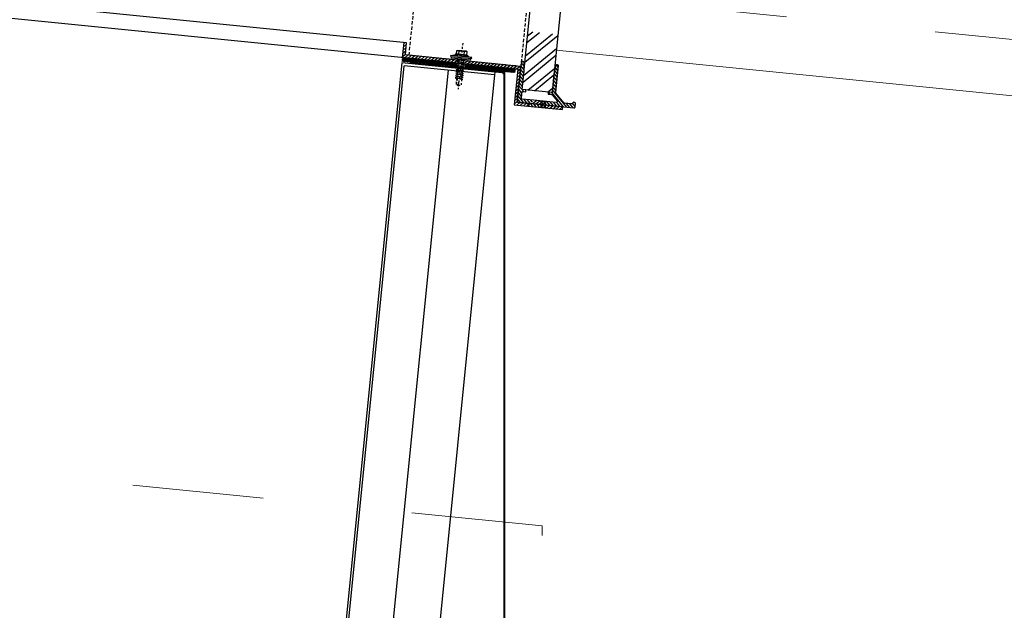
# Model space of a CAD drawing. Header units: millimetres. Extents: x 22865 to 60762, y -18816 to 15611.
# Tile 136 of 256: x 25613 to 25666, y 8778 to 8810. Entities that reach past the tile are written whole.
import ezdxf

# ---------------------------------------------------------------- set-up
doc = ezdxf.new("R2010")
doc.units = ezdxf.units.MM
for name, pattern in [('CENTER', [2, 1.25, -0.25, 0.25, -0.25]), ('DASHED', [15, 7, -8]), ('DASHED2', [0.375, 0.25, -0.125]), ('HIDDEN', [0.375, 0.25, -0.125])]:
    doc.linetypes.add(name, pattern=pattern)
for name, color, linetype in [('18', 1, 'Continuous'), ('18lp', 1, 'DASHED2'), ('25', 2, 'Continuous'), ('35', 3, 'Continuous'), ('GR_018', 1, 'Continuous'), ('Hatch', 8, 'Continuous'), ('WYMIARY', 6, 'Continuous')]:
    doc.layers.add(name, color=color, linetype=linetype)
doc.layers.add('CIENKA', color=1, linetype='Continuous', lineweight=13)
doc.layers.add('projekt', color=6, linetype='Continuous', lineweight=9)
doc.styles.add('1-100', font='simplex.shx', dxfattribs={"width": 0.8, "height": 15})
doc.linetypes.add('BATTING', pattern='A,0.0001,-0.1,[134,ltypeshp.shx,S=0.1,R=0,X=-0.1,Y=0],-0.2,[134,ltypeshp.shx,S=0.1,R=180,X=0.1,Y=0],-0.1', length=0.4001)
doc.dimstyles.new('1-100', dxfattribs={"dimscale": 0.5, "dimtxt": 100, "dimasz": 1, "dimexe": 0.18, "dimexo": 0.0625, "dimgap": 5, "dimtad": 1, "dimdec": 1, "dimzin": 0, "dimdsep": 46, "dimtxsty": '1-100', "dimblk1": 'K', "dimblk2": 'K', "dimsah": 1, "dimcen": 0.09, "dimse1": 1, "dimse2": 1, "dimadec": 0, "dimazin": 0, "dimtfac": 1, "dimtdec": 1, "dimtofl": 0, "dimtmove": 0, "dimatfit": 3, "dimldrblk": 'K', "dimfxl": 0, "dimtolj": 1, "dimtzin": 0, "dimarcsym": 0})

# ---------------------------------------------------------------- blocks, each defined once
blk = doc.blocks.new('Śruba ze łbem sześciokątnym - 6 x80 mm bok')
at = {"layer": 'GR_018', "linetype": 'Continuous'}
for p, q in [((-2.45, 9.21), (-3.68, 9.5)), ((-3.68, -9.5), (-3.68, 9.5)), ((-2.45, 9.21), (-2.45, -9.21)), ((-11.29, -4.22), (-11.29, 4.22)), ((-6.38, 2.31), (-10.84, 2.31)), ((-6.38, 4.62), (-10.8, 4.62)), ((-6.38, -5.1), (-6.38, 5.1)), ((-5.65, 5.5), (-5.89, 5.5)), ((-5.15, -5.1), (-5.15, 5.1)), ((0, 8.5), (-2.45, 8.5)), ((0, -8.5), (0, 8.5)), ((0, 2.25), (0.23, 2.25)), ((0.46, 3.5), (0.23, 2.25)), ((-6.38, -2.31), (-10.85, -2.31)), ((-6.38, -4.62), (-10.8, -4.62)), ((-5.65, -5.5), (-5.89, -5.5)), ((0, -8.5), (-2.45, -8.5)), ((-2.45, -9.21), (-3.68, -9.5))]:
    blk.add_line(p, q, dxfattribs=at)
at = {"layer": 'GR_018', "linetype": 'CENTER', "ltscale": 0.25}
blk.add_line((-21.49, 0), (40.3, 0), dxfattribs=at)
at = {"layer": 'GR_018', "linetype": 'HIDDEN', "ltscale": 0.25}
for p, q in [((1.03, -2.25), (0.23, 2.25)), ((0.46, 3.5), (1.14, 2.25)), ((1.71, -3.5), (0.46, 3.5)), ((1.14, 2.25), (3.02, 2.25)), ((1.94, -2.25), (1.14, 2.25)), ((3.25, 3.5), (3.02, 2.25)), ((3.82, -2.25), (3.02, 2.25)), ((4.49, -3.5), (3.25, 3.5)), ((3.25, 3.5), (3.92, 2.25)), ((4.72, -2.25), (3.92, 2.25)), ((3.92, 2.25), (5.81, 2.25)), ((6.04, 3.5), (5.81, 2.25)), ((6.61, -2.25), (5.81, 2.25)), ((6.04, 3.5), (6.71, 2.25)), ((7.28, -3.5), (6.04, 3.5)), ((7.51, -2.25), (6.71, 2.25)), ((6.71, 2.25), (8.6, 2.25)), ((8.82, 3.5), (8.6, 2.25)), ((9.4, -2.25), (8.6, 2.25)), ((8.82, 3.5), (9.5, 2.25)), ((10.07, -3.5), (8.82, 3.5)), ((9.5, 2.25), (11.38, 2.25)), ((10.3, -2.25), (9.5, 2.25)), ((11.61, 3.5), (11.38, 2.25)), ((12.18, -2.25), (11.38, 2.25)), ((12.86, -3.5), (11.61, 3.5)), ((11.61, 3.5), (12.29, 2.25)), ((13.09, -2.25), (12.29, 2.25)), ((12.29, 2.25), (14.17, 2.25)), ((14.4, 3.5), (14.17, 2.25)), ((14.97, -2.25), (14.17, 2.25)), ((15.65, -3.5), (14.4, 3.5)), ((14.4, 3.5), (15.07, 2.25)), ((15.07, 2.25), (16.96, 2.25)), ((15.87, -2.25), (15.07, 2.25)), ((17.19, 3.5), (16.96, 2.25)), ((17.76, -2.25), (16.96, 2.25)), ((18.43, -3.5), (17.19, 3.5)), ((17.19, 3.5), (17.86, 2.25)), ((18.66, -2.25), (17.86, 2.25)), ((17.86, 2.25), (19.75, 2.25)), ((19.97, 3.5), (19.75, 2.25)), ((20.55, -2.25), (19.75, 2.25)), ((19.97, 3.5), (20.65, 2.25)), ((21.22, -3.5), (19.97, 3.5)), ((21.45, -2.25), (20.65, 2.25)), ((20.65, 2.25), (22.53, 2.25)), ((22.76, 3.5), (22.53, 2.25)), ((23.33, -2.25), (22.53, 2.25)), ((22.76, 3.5), (23.44, 2.25)), ((24.01, -3.5), (22.76, 3.5)), ((24.24, -2.25), (23.44, 2.25)), ((23.44, 2.25), (25.32, 2.25)), ((25.55, 3.5), (25.32, 2.25)), ((26.12, -2.25), (25.32, 2.25)), ((25.55, 3.5), (26.22, 2.25)), ((26.8, -3.5), (25.55, 3.5)), ((26.22, 2.25), (28.11, 2.25)), ((27.02, -2.25), (26.22, 2.25)), ((26.55, 2.25), (34.16, 2.25)), ((35.75, 0), (30.71, 2.25)), ((35.75, 0), (34.16, 2.25)), ((35.75, 0), (34.16, -2.25)), ((0, -2.25), (1.03, -2.25)), ((1.71, -3.5), (1.03, -2.25)), ((1.71, -3.5), (1.94, -2.25)), ((1.94, -2.25), (3.82, -2.25)), ((4.49, -3.5), (3.82, -2.25)), ((4.49, -3.5), (4.72, -2.25)), ((4.72, -2.25), (6.61, -2.25)), ((7.28, -3.5), (6.61, -2.25)), ((7.28, -3.5), (7.51, -2.25)), ((7.51, -2.25), (9.4, -2.25)), ((10.07, -3.5), (9.4, -2.25)), ((10.07, -3.5), (10.3, -2.25)), ((10.3, -2.25), (12.18, -2.25)), ((12.86, -3.5), (12.18, -2.25)), ((12.86, -3.5), (13.09, -2.25)), ((13.09, -2.25), (14.97, -2.25)), ((15.65, -3.5), (14.97, -2.25)), ((15.65, -3.5), (15.87, -2.25)), ((15.87, -2.25), (17.76, -2.25)), ((18.43, -3.5), (17.76, -2.25)), ((18.43, -3.5), (18.66, -2.25)), ((18.66, -2.25), (20.55, -2.25)), ((21.22, -3.5), (20.55, -2.25)), ((21.22, -3.5), (21.45, -2.25)), ((21.45, -2.25), (23.33, -2.25)), ((24.01, -3.5), (23.33, -2.25)), ((24.01, -3.5), (24.24, -2.25)), ((24.24, -2.25), (26.12, -2.25)), ((26.8, -3.5), (26.12, -2.25)), ((26.55, -2.25), (34.16, -2.25)), ((26.8, -3.5), (27.02, -2.25)), ((27.02, -2.25), (28.91, -2.25))]:
    blk.add_line(p, q, dxfattribs=at)
at = {"layer": 'GR_018', "linetype": 'Continuous'}
for centre, major_axis, start_param, end_param in [((36.58, 0), (-41.91, 0), -0.28188, -0.093088), ((-8.82, 3.46), (2.47, 0), 2.531707, 3.751478), ((-2.06, 0), (-9.23, 0), -0.312174, 0.312038), ((-10.8, 4.22), (-0.491, 0), -1.570796, 0), ((-5.89, 5.1), (-0.491, 0), -1.570796, 0), ((-5.65, 5.1), (-0.491, 0), 3.141593, 4.712389), ((-8.82, -3.46), (2.47, 0), 2.531707, 3.751478), ((-10.8, -4.22), (0.491, 0), 3.141593, 4.712389), ((-5.89, -5.1), (0.491, 0), 3.141593, 4.712389), ((-5.65, -5.1), (0.491, 0), 4.712389, 6.283185), ((36.58, 0), (41.91, 0), 3.234681, 3.423473)]:
    blk.add_ellipse(centre, major_axis=major_axis, ratio=0.814815, start_param=start_param, end_param=end_param, dxfattribs=at)
at = {"layer": 'GR_018', "linetype": 'HIDDEN', "ltscale": 0.25}
blk.add_ellipse((35.75, 13.62), major_axis=(16.72, 0), ratio=0.814815, start_param=4.129475, end_param=4.712389, dxfattribs=at)
blk = doc.blocks.new('K')
for p, q in [((0, -19.11), (0, 19.11)), ((-19.11, 0), (19.11, 0))]:
    blk.add_line(p, q)
blk.add_circle((0, 0), 2.02)
blk = doc.blocks.new('*D537')
at = {"layer": 'WYMIARY', "color": 0, "lineweight": -2}
blk.add_line((25128.413, 8772.429), (25624.936, 8722.777), dxfattribs=at)
at = {"layer": 'WYMIARY', "color": 0, "linetype": 'ByBlock', "lineweight": -2, "xscale": 0.5, "yscale": 0.5, "zscale": 0.5}
for p, rotation in [((25127.915, 8772.479), 174.2894068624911), ((25625.434, 8722.727), 354.2894068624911)]:
    blk.add_blockref('K', p, dxfattribs=dict(at, rotation=rotation))
at = {"layer": 'WYMIARY', "color": 0, "ltscale": 0.2, "insert": (25377.669, 8757.553), "char_height": 15, "attachment_point": 5, "rotation": 354.2894, "style": '1-100'}
blk.add_mtext('\\A1;500.0', dxfattribs=at)
blk = doc.blocks.new('*D2030')
at = {"layer": 'projekt', "color": 0, "lineweight": -2, "ltscale": 0.2}
blk.add_line((27131.166, 11439.666), (23567.166, 11439.666), dxfattribs=at)
at = {"layer": 'projekt', "color": 0, "linetype": 'ByBlock', "lineweight": -2, "xscale": 0.5, "yscale": 0.5, "zscale": 0.5, "rotation": 180}
blk.add_blockref('K', (23566.666, 11439.666), dxfattribs=at)
at = {"layer": 'projekt', "color": 0, "linetype": 'ByBlock', "lineweight": -2, "xscale": 0.5, "yscale": 0.5, "zscale": 0.5}
blk.add_blockref('K', (27131.666, 11439.666), dxfattribs=at)
at = {"layer": 'projekt', "color": 0, "ltscale": 0.2, "insert": (25349.166, 11449.666), "char_height": 15, "attachment_point": 5, "style": '1-100'}
blk.add_mtext('\\A1;3565.0', dxfattribs=at)

msp = doc.modelspace()

# ---------------------------------------------------------------- hatches: boundary and pattern name
at = {"layer": 'Hatch'}
h = msp.add_hatch(dxfattribs=at)
h.set_pattern_fill('ANSI31', color=256, angle=174.2894, style=0)
h.set_pattern_definition([(39.289407, (28533.75203, 6902.52469), (-0.079154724, 0.0967446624), [])])
h.paths.add_polyline_path([(25634.034, 8808.73), (25634.183, 8808.715), (25634.119, 8808.069), (25636.903, 8807.79), (25636.889, 8807.648), (25636.82, 8807.648), (25633.954, 8807.934)])
h.paths.add_polyline_path([(25637.331, 8807.747), (25637.714, 8807.709), (25640.288, 8807.452), (25640.102, 8805.589), (25640.097, 8805.54), (25640.748, 8805.474), (25640.738, 8805.375, 0.038626), (25640.687, 8805.33), (25639.932, 8805.405), (25640.124, 8807.317), (25637.316, 8807.598)])
h.paths.add_polyline_path([(25641.335, 8805.315), (25641.345, 8805.415), (25642.087, 8805.341), (25642.534, 8805.296), (25642.52, 8805.146), (25641.376, 8805.261, 0.038626)])
h = msp.add_hatch(dxfattribs=at)
h.set_pattern_fill('ANSI37', color=256, scale=0.5, angle=174.2894, style=0)
h.set_pattern_definition([(39.2894069, (28533.75203, 6902.52469), (-0.0395773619, 0.0483723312), []), (129.2894069, (28533.75203, 6902.52469), (-0.0483723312, -0.0395773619), [])])
h.paths.add_polyline_path([(25636.888, 8807.641), (25636.869, 8807.442), (25633.935, 8807.735), (25633.954, 8807.934)])
h.paths.add_polyline_path([(25637.296, 8807.399), (25637.316, 8807.598), (25639.979, 8807.332), (25639.959, 8807.133)])
h = msp.add_hatch(dxfattribs=at)
h.set_pattern_fill('ANSI31', color=256, angle=84.2894, style=0)
h.set_pattern_definition([(129.289407, (28533.75203, 6902.52469), (-0.0967446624, -0.079154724), [])])
h.paths.add_polyline_path([(25640.295, 8807.523, -0.061321), (25640.298, 8807.535), (25640.352, 8807.687, -0.344151), (25640.404, 8807.72), (25640.42, 8807.718, -0.385314), (25640.465, 8807.668), (25640.465, 8807.214, -0.024922), (25640.465, 8807.209), (25640.365, 8806.216), (25640.564, 8806.196), (25640.554, 8806.097), (25640.355, 8806.117), (25640.321, 8805.768, 0.414214), (25640.365, 8805.714), (25640.917, 8805.658), (25640.897, 8805.459), (25640.146, 8805.535, -0.414214), (25640.102, 8805.589)])
h.paths.add_polyline_path([(25641.365, 8805.614), (25642.186, 8805.532, 0.668179), (25642.229, 8805.613), (25641.961, 8805.941, 0.198912), (25641.927, 8805.96), (25641.748, 8805.977), (25641.758, 8806.077), (25641.957, 8806.057), (25642.057, 8807.05, -0.024922), (25642.057, 8807.054), (25642.147, 8807.5, -0.385314), (25642.201, 8807.54), (25642.256, 8807.535, -0.414214), (25642.301, 8807.48), (25642.158, 8806.058, 0.198912), (25642.169, 8806.021), (25642.591, 8805.506, 0.198912), (25642.625, 8805.488), (25642.982, 8805.452, 0.198912), (25643.018, 8805.463), (25643.096, 8805.526, -0.198912), (25643.132, 8805.537), (25643.161, 8805.535, -0.414214), (25643.206, 8805.48), (25643.186, 8805.281, -0.414214), (25643.132, 8805.236), (25642.584, 8805.291), (25642.087, 8805.341), (25641.345, 8805.415)])

# ---------------------------------------------------------------- linework, layer by layer
at = {"linetype": 'BATTING', "ltscale": 6}
msp.add_line((25636.399, 8807.253), (25631.453, 8757.799), dxfattribs=at)
at = {"layer": '18'}
msp.add_line((25640.288, 8807.452), (25634.119, 8808.069), dxfattribs=at)
at = {"layer": '18lp', "ltscale": 0.7}
msp.add_lwpolyline([(25643.528, 8839.855), (25640.288, 8807.452), (25634.318, 8808.049), (25637.558, 8840.452)], dxfattribs=at)
at = {"layer": '25'}
for p, q in [((25633.926, 8807.651), (25628.951, 8757.899)), ((25633.926, 8807.651), (25628.951, 8757.899)), ((25629.115, 8758.033), (25634.06, 8807.486)), ((25638.901, 8807.153), (25633.926, 8807.651)), ((25638.886, 8807.004), (25634.06, 8807.486)), ((25638.901, 8807.153), (25638.886, 8807.004))]:
    msp.add_line(p, q, dxfattribs=at)
at = {"layer": '25', "color": 0}
msp.add_line((25638.886, 8807.004), (25633.941, 8757.55), dxfattribs=at)
at = {"layer": '35', "ltscale": 50, "const_width": 0.1}
for points in [[(25639.364, 8807.036, 0.414214), (25639.275, 8807.146), (25634.361, 8807.637)], [(25645.718, 8776.578), (25639.493, 8777.202, -0.385254), (25639.403, 8777.301), (25639.403, 8807.421)]]:
    msp.add_lwpolyline(points, format="xyb", dxfattribs=at)
at = {"layer": 'CIENKA', "color": 251, "linetype": 'DASHED'}
for p, q in [((26266.432, 8748.902), (24466.432, 8928.902)), ((25641.432, 8782.902), (25068.432, 8840.202))]:
    msp.add_line(p, q, dxfattribs=at)
at = {"layer": 'CIENKA', "color": 9}
msp.add_line((26271.432, 8745.4), (25642.184, 8808.324), dxfattribs=at)
at = {"layer": 'CIENKA', "color": 251, "linetype": 'DASHED', "ltscale": 0.6}
msp.add_line((25641.432, 8575.402), (25641.432, 8782.902), dxfattribs=at)
at = {"layer": 'Hatch', "linetype": 'Continuous'}
for p, q in [((25640.511, 8807.675), (25642.262, 8809.108)), ((25640.546, 8808.027), (25641.984, 8809.203)), ((25640.617, 8808.73), (25641.28, 8809.273)), ((25640.652, 8809.082), (25640.928, 8809.308)), ((25640.406, 8806.619), (25642.157, 8808.052)), ((25640.441, 8806.971), (25642.192, 8808.404)), ((25640.666, 8806.186), (25642.087, 8807.349)), ((25641.017, 8806.151), (25642.051, 8806.997)), ((25641.721, 8806.081), (25641.981, 8806.293))]:
    msp.add_line(p, q, dxfattribs=at)
at = {"layer": 'Hatch'}
for p, q in [((25640.613, 8805.488), (25640.748, 8805.324)), ((25640.789, 8805.47), (25640.924, 8805.306)), ((25641.141, 8805.636), (25640.922, 8805.457)), ((25640.965, 8805.453), (25641.099, 8805.289)), ((25641.317, 8805.619), (25641.098, 8805.439)), ((25641.141, 8805.435), (25641.275, 8805.271)), ((25641.493, 8805.601), (25641.274, 8805.422)), ((25641.317, 8805.418), (25641.451, 8805.253)), ((25641.669, 8805.583), (25641.45, 8805.404)), ((25641.493, 8805.4), (25641.627, 8805.236))]:
    msp.add_line(p, q, dxfattribs=at)
for points in [[(25634.183, 8808.715), (25136.515, 8858.482), (25136.436, 8857.686), (25138.362, 8857.493)], [(25640.124, 8807.317), (25138.362, 8857.493)], [(25640.947, 8805.454), (25640.097, 8805.54), (25640.288, 8807.452), (25634.119, 8808.069), (25634.183, 8808.715), (25634.034, 8808.73), (25633.954, 8807.934), (25636.888, 8807.641)], [(25637.316, 8807.598), (25639.979, 8807.332), (25639.959, 8807.133), (25637.296, 8807.399)], [(25637.316, 8807.598), (25640.124, 8807.317), (25639.932, 8805.405), (25641.016, 8805.297)], [(25642.057, 8807.052), (25641.957, 8806.057), (25640.365, 8806.216), (25640.465, 8807.211)], [(25641.016, 8805.297), (25642.52, 8805.146), (25642.534, 8805.296), (25640.947, 8805.454)]]:
    msp.add_lwpolyline(points, dxfattribs=at)
at = {"layer": 'Hatch', "color": 6}
msp.add_lwpolyline([(25645.231, 8838.794), (25641.957, 8806.057), (25640.365, 8806.216), (25643.639, 8838.953)], dxfattribs=at)
at = {"layer": 'Hatch'}
for points in [[(25640.967, 8805.653), (25640.365, 8805.714, -0.414214), (25640.321, 8805.768), (25640.355, 8806.117), (25640.554, 8806.097), (25640.564, 8806.196), (25640.365, 8806.216), (25640.465, 8807.209, 0.024922), (25640.465, 8807.214), (25640.465, 8807.668, 0.385314), (25640.42, 8807.718), (25640.404, 8807.72, 0.344151), (25640.352, 8807.687), (25640.298, 8807.535, 0.061321), (25640.295, 8807.523), (25640.102, 8805.589, 0.414214), (25640.146, 8805.535), (25640.947, 8805.455)], [(25640.947, 8805.454), (25642.087, 8805.341), (25642.584, 8805.291), (25643.132, 8805.236, 0.414214), (25643.186, 8805.281), (25643.206, 8805.48, 0.414214), (25643.161, 8805.535), (25643.132, 8805.537, 0.198912), (25643.096, 8805.526), (25643.018, 8805.463, -0.198912), (25642.982, 8805.452), (25642.625, 8805.488, -0.198912), (25642.591, 8805.506), (25642.169, 8806.021, -0.198912), (25642.158, 8806.058), (25642.301, 8807.48, 0.414214), (25642.256, 8807.535), (25642.201, 8807.54, 0.385314), (25642.147, 8807.5), (25642.057, 8807.054, 0.024922), (25642.057, 8807.05), (25641.957, 8806.057), (25641.758, 8806.077), (25641.748, 8805.977), (25641.927, 8805.96, -0.198912), (25641.961, 8805.941), (25642.229, 8805.613, -0.668179), (25642.186, 8805.532), (25640.967, 8805.653)]]:
    msp.add_lwpolyline(points, format="xyb", dxfattribs=at)

# ---------------------------------------------------------------- block references
at = {"xscale": -0.03999999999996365, "yscale": 0.06000000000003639, "zscale": 0.1, "rotation": 84.28940686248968}
msp.add_blockref('Śruba ze łbem sześciokątnym - 6 x80 mm bok', (25637.095, 8807.838), dxfattribs=at)

# ---------------------------------------------------------------- dimensions: what is measured, and where the dimension line sits
at = {"layer": 'projekt', "color": 5, "ltscale": 0.2}
dim = msp.add_linear_dim(base=(23566.666, 11439.666), p1=(27131.666, 6344.063), p2=(23566.666, 6344.063), dimstyle='1-100', dxfattribs=at)
dim.commit()
dim.dimension.update_dxf_attribs({"geometry": '*D2030', "text_midpoint": (25349.166, 11449.666)})
at = {"layer": 'WYMIARY'}
dim = msp.add_aligned_dim(p1=(25132.228, 8815.603), p2=(25629.746, 8765.851), distance=-43.339, dimstyle='1-100', override={"dimtxsty": '1-100', "dimldrblk": 'K'}, dxfattribs=at)
dim.commit()
dim.dimension.update_dxf_attribs({"geometry": '*D537', "text_midpoint": (25377.669, 8757.553)})

doc.saveas('drawing.dxf')
